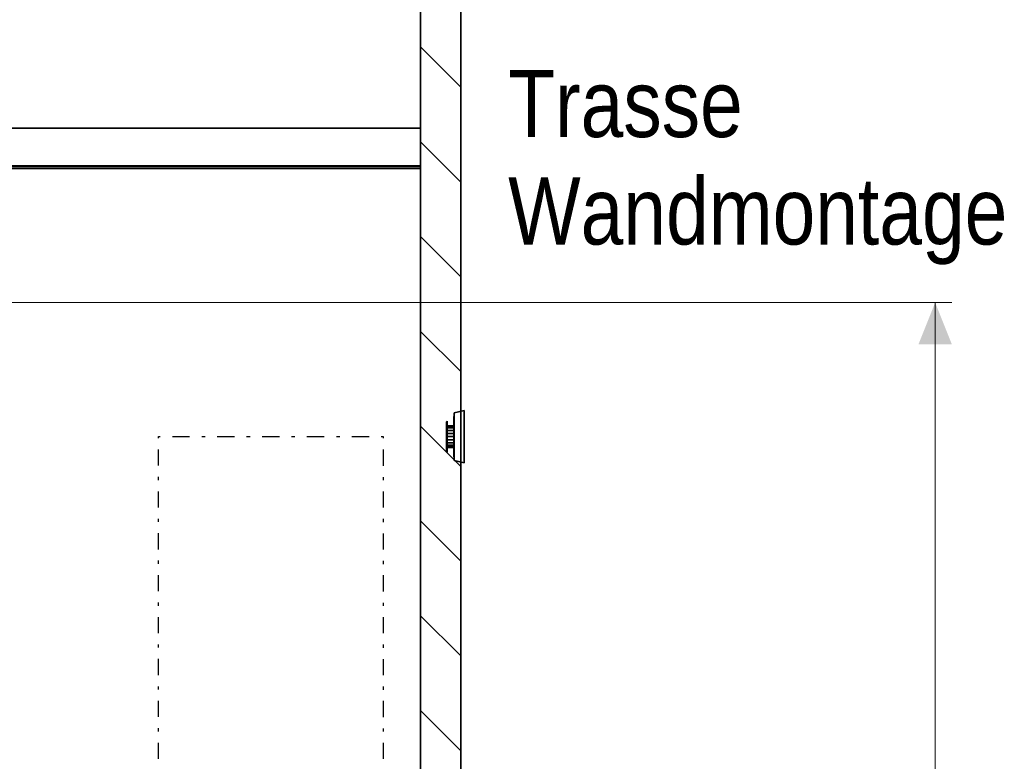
# Model space of a CAD drawing. Header units: millimetres. Extents: x -2000 to 82100, y -500 to 58900.
# Tile 18 of 21: x 35091 to 40970, y 44745 to 49170. Entities that reach past the tile are written whole.
import ezdxf
from ezdxf.enums import TextEntityAlignment as Align

# ---------------------------------------------------------------- set-up
doc = ezdxf.new("R2010")
doc.units = ezdxf.units.MM
for name, color, linetype in [('Bemaßung', 7, 'Continuous'), ('ITB_ELT_Kabelbahn NN_NE', 194, 'Continuous'), ('ITB_ELT_Kabelkanal', 200, 'Continuous'), ('ITB_ELT_Schalter Wand', 134, 'Continuous'), ('ITB_XXX_Details', 7, 'Continuous'), ('ITB_XXX_TXT_Details', 7, 'Continuous')]:
    doc.layers.add(name, color=color, linetype=linetype)
doc.styles.add('ARIAL', font='txt', dxfattribs={"height": 0.2})
doc.styles.add('Arial Narrow', font='txt', dxfattribs={"height": 0.2})

# ---------------------------------------------------------------- blocks, each defined once
blk = doc.blocks.new('Text-Text- Trasse--Wandmontage-ID-30-103-132-547')
at = {"layer": 'ITB_XXX_TXT_Details', "color": 7, "lineweight": 5, "style": 'Arial Narrow'}
for s, width, p, p2 in [('Trasse', 0.999389, (0, 0), (1400.5, 0)), ('Wandmontage', 0.999387, (0, -641.2), (2980.4, -641.2))]:
    blk.add_text(s, height=400, dxfattribs=dict(at, width=width)).set_placement(p, p2, align=Align.FIT)
blk = doc.blocks.new('Quader-ID-30-103-132-971')
at = {"layer": 'ITB_XXX_Details', "color": 30, "lineweight": 30}
for p, q in [((-670, 990.8), (-670, 1000)), ((-670, 1000), (-660, 1000)), ((-670, 990.8), (-670, 1000)), ((-670, 1000), (-660, 1000)), ((-670, 1000), (-670, 1000)), ((-587.8, 1000), (-484.8, 1000)), ((-587.8, 1000), (-484.8, 1000)), ((-412.6, 1000), (-392, 1000)), ((-412.6, 1000), (-392, 1000)), ((-319.8, 1000), (-216.8, 1000)), ((-319.8, 1000), (-216.8, 1000)), ((-144.6, 1000), (-124, 1000)), ((-144.6, 1000), (-124, 1000)), ((-51.8, 1000), (51.2, 1000)), ((-51.8, 1000), (51.2, 1000)), ((123.4, 1000), (144, 1000)), ((123.4, 1000), (144, 1000)), ((216.2, 1000), (319.2, 1000)), ((216.2, 1000), (319.2, 1000)), ((391.4, 1000), (412, 1000)), ((391.4, 1000), (412, 1000)), ((484.2, 1000), (587.2, 1000)), ((484.2, 1000), (587.2, 1000)), ((659.4, 1000), (670, 1000)), ((659.4, 1000), (670, 1000)), ((670, 1000), (670, 990)), ((670, 1000), (670, 990)), ((670, 1000), (670, 1000)), ((-670, 827.3), (-670, 923.5)), ((-670, 827.3), (-670, 923.5)), ((670, 922.7), (670, 826.5)), ((670, 922.7), (670, 826.5)), ((-670, 740.8), (-670, 760)), ((-670, 740.8), (-670, 760)), ((670, 759.2), (670, 740)), ((670, 759.2), (670, 740)), ((-670, 577.3), (-670, 673.5)), ((-670, 577.3), (-670, 673.5)), ((670, 672.7), (670, 576.5)), ((670, 672.7), (670, 576.5)), ((-670, 490.8), (-670, 510)), ((-670, 490.8), (-670, 510)), ((670, 509.2), (670, 490)), ((670, 509.2), (670, 490)), ((-670, 327.3), (-670, 423.5)), ((-670, 327.3), (-670, 423.5)), ((670, 422.7), (670, 326.5)), ((670, 422.7), (670, 326.5)), ((-670, 240.8), (-670, 260)), ((-670, 240.8), (-670, 260)), ((670, 259.2), (670, 240)), ((670, 259.2), (670, 240)), ((-670, 77.3), (-670, 173.5)), ((-670, 77.3), (-670, 173.5)), ((670, 172.7), (670, 76.5)), ((670, 172.7), (670, 76.5)), ((-670, -9.2), (-670, 10)), ((-670, -9.2), (-670, 10)), ((670, 9.2), (670, -10)), ((670, 9.2), (670, -10)), ((-670, -172.7), (-670, -76.5)), ((-670, -172.7), (-670, -76.5)), ((670, -77.3), (670, -173.5)), ((670, -77.3), (670, -173.5)), ((-670, -259.2), (-670, -240)), ((-670, -259.2), (-670, -240)), ((670, -240.8), (670, -260)), ((670, -240.8), (670, -260)), ((-670, -422.7), (-670, -326.5)), ((-670, -422.7), (-670, -326.5)), ((670, -327.3), (670, -423.5)), ((670, -327.3), (670, -423.5)), ((-670, -509.2), (-670, -490)), ((-670, -509.2), (-670, -490)), ((670, -490.8), (670, -510)), ((670, -490.8), (670, -510)), ((-670, -672.7), (-670, -576.5)), ((-670, -672.7), (-670, -576.5)), ((670, -577.3), (670, -673.5)), ((670, -577.3), (670, -673.5)), ((-670, -759.2), (-670, -740)), ((-670, -759.2), (-670, -740)), ((670, -740.8), (670, -760)), ((670, -740.8), (670, -760)), ((-670, -922.7), (-670, -826.5)), ((-670, -922.7), (-670, -826.5)), ((670, -827.3), (670, -923.5)), ((670, -827.3), (670, -923.5)), ((-670, -1000), (-670, -990)), ((-670, -1000), (-670, -990)), ((670, -990.8), (670, -1000)), ((670, -990.8), (670, -1000)), ((-659.4, -1000), (-670, -1000)), ((-659.4, -1000), (-670, -1000)), ((-670, -1000), (-670, -1000)), ((-484.2, -1000), (-587.2, -1000)), ((-484.2, -1000), (-587.2, -1000)), ((-391.4, -1000), (-412, -1000)), ((-391.4, -1000), (-412, -1000)), ((-216.2, -1000), (-319.2, -1000)), ((-216.2, -1000), (-319.2, -1000)), ((-123.4, -1000), (-144, -1000)), ((-123.4, -1000), (-144, -1000)), ((51.8, -1000), (-51.2, -1000)), ((51.8, -1000), (-51.2, -1000)), ((144.6, -1000), (124, -1000)), ((144.6, -1000), (124, -1000)), ((319.8, -1000), (216.8, -1000)), ((319.8, -1000), (216.8, -1000)), ((412.6, -1000), (392, -1000)), ((412.6, -1000), (392, -1000)), ((587.8, -1000), (484.8, -1000)), ((587.8, -1000), (484.8, -1000)), ((670, -1000), (660, -1000)), ((670, -1000), (660, -1000)), ((670, -1000), (670, -1000))]:
    blk.add_line(p, q, dxfattribs=at)
blk = doc.blocks.new('Bemaßung-ID-30-103-132-1402')
at = {"layer": 'Bemaßung', "lineweight": 5}
for points in [[(3396.8, 7750), (3296.8, 8000), (3196.8, 7750)], [(3196.8, 250), (3296.8, 0), (3396.8, 250)]]:
    blk.add_hatch(color=7, dxfattribs=at).paths.add_polyline_path(points)
at = {"layer": 'Bemaßung', "color": 7, "lineweight": 5}
for p, q in [((3296.8, 8000), (-2327.2, 8000)), ((3296.8, 0), (3296.8, 8000)), ((3296.8, 8000), (3396.8, 8000)), ((3296.8, 0), (0, 0)), ((3296.8, 0), (3396.8, 0))]:
    blk.add_line(p, q, dxfattribs=at)
at = {"layer": 'Bemaßung', "color": 7, "lineweight": 5, "style": 'ARIAL', "width": 1.000819}
blk.add_text('2,0 m', height=400, rotation=90, dxfattribs=at).set_placement((3160.1, 3301.2), (3160.1, 4698.8), align=Align.FIT)

msp = doc.modelspace()

# ---------------------------------------------------------------- linework, layer by layer
at = {"layer": 'ITB_ELT_Kabelbahn NN_NE', "color": 192, "lineweight": 30}
for p, q in [((35247, 48298.3), (34047, 48298.3)), ((34115.6, 48298.3), (35315.6, 48298.3)), ((36378.4, 48298.3), (35178.4, 48298.3)), ((35247, 48298.3), (36447, 48298.3)), ((37484.4, 48298.3), (36309.7, 48298.3)), ((36378.4, 48298.3), (37484.4, 48298.3)), ((37484.4, 48298.3), (37441.1, 48298.3))]:
    msp.add_line(p, q, dxfattribs=at)
for points in [[(37484.4, 48522.3), (23933.3, 48522.3), (23933.3, 48282.3), (37484.4, 48282.3), (37484.4, 48522.3)], [(37484.4, 48282.3), (23933.3, 48282.3), (23933.3, 48522.3), (37484.4, 48522.3), (37484.4, 48282.3)], [(37484.4, 48522.3), (23933.3, 48522.3), (37484.4, 48522.3)], [(37484.4, 48522.3), (23933.3, 48522.3), (23933.3, 48294.3), (37484.4, 48294.3), (37484.4, 48522.3)], [(37484.4, 48294.3), (23933.3, 48294.3), (23933.3, 48522.3), (37484.4, 48522.3), (37484.4, 48294.3)], [(37484.4, 48522.3), (23933.3, 48522.3), (37484.4, 48522.3)], [(23933.3, 48298.3), (37484.4, 48298.3), (23933.3, 48298.3)], [(37484.4, 48294.3), (23933.3, 48294.3), (37484.4, 48294.3)], [(37484.4, 48282.3), (23933.3, 48282.3), (37484.4, 48282.3)]]:
    msp.add_lwpolyline(points, dxfattribs=at)
at = {"layer": 'ITB_ELT_Kabelkanal', "color": 200, "lineweight": 30}
for p, q in [((37724.4, 48767.6), (37484.4, 49007.6)), ((37724.4, 48201.9), (37484.4, 48441.9)), ((37724.4, 47636.2), (37484.4, 47876.2)), ((37724.4, 47070.5), (37484.4, 47310.5)), ((37724.4, 46504.8), (37484.4, 46744.8)), ((37724.4, 45939.1), (37484.4, 46179.1)), ((37724.4, 45373.4), (37484.4, 45613.4)), ((37724.4, 44807.8), (37484.4, 45047.8))]:
    msp.add_line(p, q, dxfattribs=at)
for points in [[(37484.4, 40282.3), (37724.4, 40282.3), (37724.4, 55482.3), (37484.4, 55482.3), (37484.4, 40282.3)], [(37484.4, 40282.3), (37724.4, 40282.3), (37724.4, 55482.3), (37484.4, 55482.3), (37484.4, 40282.3)], [(37484.4, 40282.3), (37484.4, 40282.3), (37484.4, 55482.3), (37484.4, 55482.3), (37484.4, 40282.3)], [(37724.4, 40282.3), (37724.4, 40282.3), (37724.4, 55482.3), (37724.4, 55482.3), (37724.4, 40282.3)]]:
    msp.add_lwpolyline(points, dxfattribs=at)
at = {"layer": 'ITB_ELT_Schalter Wand', "color": 132, "lineweight": 30}
for points in [[(37684, 46802.3), (37684, 46562.3), (37684, 46802.3)], [(37744.4, 46526.7), (37684.4, 46540.9), (37684.4, 46823.7), (37744.4, 46837.8), (37744.4, 46526.7)], [(37744.4, 46837.8), (37684.4, 46823.7), (37744.4, 46837.8)], [(37744.4, 46837.8), (37684.4, 46823.7), (37684.4, 46540.9), (37744.4, 46526.7), (37744.4, 46837.8)], [(37684.4, 46540.9), (37684.4, 46823.7), (37684.4, 46540.9)], [(37744.4, 46837.8), (37744.4, 46526.7), (37744.4, 46837.8)], [(37644.4, 46769.8), (37640.4, 46766), (37640.4, 46770.3), (37644.4, 46774.3), (37644.4, 46769.8)], [(37644.4, 46774.3), (37640.4, 46770.3), (37640.4, 46766), (37644.4, 46769.8), (37644.4, 46774.3)], [(37640.4, 46682.3), (37640.4, 46655.1), (37640.4, 46630.6), (37640.4, 46611.1), (37640.4, 46598.6), (37640.4, 46594.3), (37640.4, 46598.6), (37640.4, 46611.1), (37640.4, 46630.6), (37640.4, 46655.1), (37640.4, 46682.3), (37640.4, 46709.5), (37640.4, 46734), (37640.4, 46753.5), (37640.4, 46766), (37640.4, 46770.3), (37640.4, 46766), (37640.4, 46753.5), (37640.4, 46734), (37640.4, 46709.5), (37640.4, 46682.3)], [(37644.4, 46756.7), (37640.4, 46753.5), (37640.4, 46766), (37644.4, 46769.8), (37644.4, 46756.7)], [(37644.4, 46769.8), (37640.4, 46766), (37640.4, 46753.5), (37644.4, 46756.7), (37644.4, 46769.8)], [(37644.4, 46736.4), (37640.4, 46734), (37640.4, 46753.5), (37644.4, 46756.7), (37644.4, 46736.4)], [(37644.4, 46756.7), (37640.4, 46753.5), (37640.4, 46734), (37644.4, 46736.4), (37644.4, 46756.7)], [(37644.4, 46653.8), (37644.4, 46682.3), (37644.4, 46710.7), (37644.4, 46736.4), (37644.4, 46756.7), (37644.4, 46769.8), (37644.4, 46774.3), (37644.4, 46769.8), (37644.4, 46756.7), (37644.4, 46736.4), (37644.4, 46710.7), (37644.4, 46682.3), (37644.4, 46653.8), (37644.4, 46628.2), (37644.4, 46607.8), (37644.4, 46594.8), (37644.4, 46590.3), (37644.4, 46594.8), (37644.4, 46607.8), (37644.4, 46628.2), (37644.4, 46653.8)], [(37644.4, 46682.3), (37644.4, 46662.5), (37644.4, 46644.7), (37644.4, 46630.5), (37644.4, 46621.4), (37644.4, 46618.3), (37644.4, 46621.4), (37644.4, 46630.5), (37644.4, 46644.7), (37644.4, 46662.5), (37644.4, 46682.3), (37644.4, 46702.1), (37644.4, 46719.9), (37644.4, 46734.1), (37644.4, 46743.1), (37644.4, 46746.3), (37644.4, 46743.1), (37644.4, 46734.1), (37644.4, 46719.9), (37644.4, 46702.1), (37644.4, 46682.3)], [(37684.4, 46743.1), (37644.4, 46743.1), (37644.4, 46746.3), (37684.4, 46746.3), (37684.4, 46743.1)], [(37684.4, 46746.3), (37644.4, 46746.3), (37644.4, 46743.1), (37684.4, 46743.1), (37684.4, 46746.3)], [(37684.4, 46734.1), (37644.4, 46734.1), (37644.4, 46743.1), (37684.4, 46743.1), (37684.4, 46734.1)], [(37684.4, 46743.1), (37644.4, 46743.1), (37644.4, 46734.1), (37684.4, 46734.1), (37684.4, 46743.1)], [(37684.4, 46662.5), (37684.4, 46682.3), (37684.4, 46702.1), (37684.4, 46719.9), (37684.4, 46734.1), (37684.4, 46743.1), (37684.4, 46746.3), (37684.4, 46743.1), (37684.4, 46734.1), (37684.4, 46719.9), (37684.4, 46702.1), (37684.4, 46682.3), (37684.4, 46662.5), (37684.4, 46644.7), (37684.4, 46630.5), (37684.4, 46621.4), (37684.4, 46618.3), (37684.4, 46621.4), (37684.4, 46630.5), (37684.4, 46644.7), (37684.4, 46662.5)], [(37644.4, 46710.7), (37640.4, 46709.5), (37640.4, 46734), (37644.4, 46736.4), (37644.4, 46710.7)], [(37644.4, 46736.4), (37640.4, 46734), (37640.4, 46709.5), (37644.4, 46710.7), (37644.4, 46736.4)], [(37644.4, 46682.3), (37640.4, 46682.3), (37640.4, 46709.5), (37644.4, 46710.7), (37644.4, 46682.3)], [(37644.4, 46710.7), (37640.4, 46709.5), (37640.4, 46682.3), (37644.4, 46682.3), (37644.4, 46710.7)], [(37644.4, 46682.3), (37640.4, 46682.3), (37640.4, 46655.1), (37644.4, 46653.8), (37644.4, 46682.3)], [(37644.4, 46653.8), (37640.4, 46655.1), (37640.4, 46682.3), (37644.4, 46682.3), (37644.4, 46653.8)], [(37684.4, 46719.9), (37644.4, 46719.9), (37644.4, 46734.1), (37684.4, 46734.1), (37684.4, 46719.9)], [(37684.4, 46734.1), (37644.4, 46734.1), (37644.4, 46719.9), (37684.4, 46719.9), (37684.4, 46734.1)], [(37684.4, 46702.1), (37644.4, 46702.1), (37644.4, 46719.9), (37684.4, 46719.9), (37684.4, 46702.1)], [(37684.4, 46719.9), (37644.4, 46719.9), (37644.4, 46702.1), (37684.4, 46702.1), (37684.4, 46719.9)], [(37684.4, 46682.3), (37644.4, 46682.3), (37644.4, 46702.1), (37684.4, 46702.1), (37684.4, 46682.3)], [(37684.4, 46702.1), (37644.4, 46702.1), (37644.4, 46682.3), (37684.4, 46682.3), (37684.4, 46702.1)], [(37684.4, 46682.3), (37644.4, 46682.3), (37644.4, 46662.5), (37684.4, 46662.5), (37684.4, 46682.3)], [(37684.4, 46662.5), (37644.4, 46662.5), (37644.4, 46682.3), (37684.4, 46682.3), (37684.4, 46662.5)], [(37644.4, 46653.8), (37640.4, 46655.1), (37640.4, 46630.6), (37644.4, 46628.2), (37644.4, 46653.8)], [(37644.4, 46628.2), (37640.4, 46630.6), (37640.4, 46655.1), (37644.4, 46653.8), (37644.4, 46628.2)], [(37644.4, 46628.2), (37640.4, 46630.6), (37640.4, 46611.1), (37644.4, 46607.8), (37644.4, 46628.2)], [(37644.4, 46607.8), (37640.4, 46611.1), (37640.4, 46630.6), (37644.4, 46628.2), (37644.4, 46607.8)], [(37684.4, 46662.5), (37644.4, 46662.5), (37644.4, 46644.7), (37684.4, 46644.7), (37684.4, 46662.5)], [(37684.4, 46644.7), (37644.4, 46644.7), (37644.4, 46662.5), (37684.4, 46662.5), (37684.4, 46644.7)], [(37684.4, 46644.7), (37644.4, 46644.7), (37644.4, 46630.5), (37684.4, 46630.5), (37684.4, 46644.7)], [(37684.4, 46630.5), (37644.4, 46630.5), (37644.4, 46644.7), (37684.4, 46644.7), (37684.4, 46630.5)], [(37684.4, 46630.5), (37644.4, 46630.5), (37644.4, 46621.4), (37684.4, 46621.4), (37684.4, 46630.5)], [(37684.4, 46621.4), (37644.4, 46621.4), (37644.4, 46630.5), (37684.4, 46630.5), (37684.4, 46621.4)], [(37684.4, 46621.4), (37644.4, 46621.4), (37644.4, 46618.3), (37684.4, 46618.3), (37684.4, 46621.4)], [(37684.4, 46618.3), (37644.4, 46618.3), (37644.4, 46621.4), (37684.4, 46621.4), (37684.4, 46618.3)], [(37644.4, 46607.8), (37640.4, 46611.1), (37640.4, 46598.6), (37644.4, 46594.8), (37644.4, 46607.8)], [(37644.4, 46594.8), (37640.4, 46598.6), (37640.4, 46611.1), (37644.4, 46607.8), (37644.4, 46594.8)], [(37644.4, 46594.8), (37640.4, 46598.6), (37640.4, 46594.3), (37644.4, 46590.3), (37644.4, 46594.8)], [(37644.4, 46590.3), (37640.4, 46594.3), (37640.4, 46598.6), (37644.4, 46594.8), (37644.4, 46590.3)], [(37744.4, 46526.7), (37684.4, 46540.9), (37744.4, 46526.7)]]:
    msp.add_lwpolyline(points, dxfattribs=at)
at = {"layer": 'ITB_XXX_Details', "color": 7, "lineweight": 30}
msp.add_lwpolyline([(37725.3, 5162.3), (37725.3, 54582.3)], dxfattribs=at)

# ---------------------------------------------------------------- block references
at = {"layer": 'Bemaßung', "color": 7, "lineweight": 5}
msp.add_blockref('Bemaßung-ID-30-103-132-1402', (37260.5, 39482.3), dxfattribs=at)
at = {"layer": 'ITB_XXX_Details', "color": 30, "lineweight": 30}
msp.add_blockref('Quader-ID-30-103-132-971', (36590.5, 45682.3), dxfattribs=at)
at = {"layer": 'ITB_XXX_TXT_Details', "color": 7, "lineweight": 5}
msp.add_blockref('Text-Text- Trasse--Wandmontage-ID-30-103-132-547', (38008, 48470.1), dxfattribs=at)

doc.saveas('drawing.dxf')
